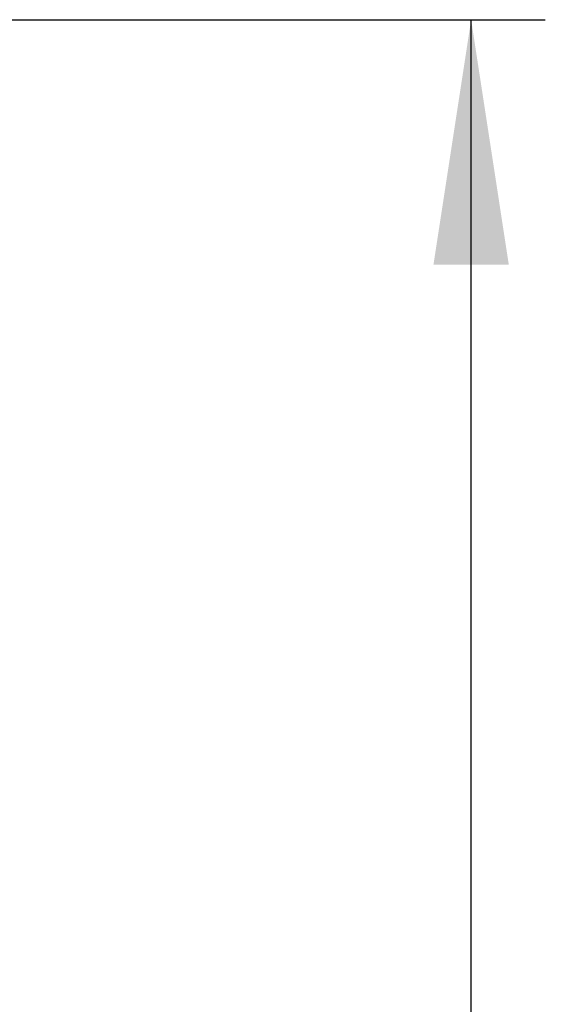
# Model space of a CAD drawing. Header units: millimetres. Extents: x 32 to 406, y 43 to 290.
# Tile 7 of 21: x 196 to 203, y 134 to 147. Entities that reach past the tile are written whole.
import ezdxf

# ---------------------------------------------------------------- set-up
doc = ezdxf.new("R2010")
doc.units = ezdxf.units.MM
doc.layers.add('FORMATO', color=179, linetype='Continuous')
doc.styles.add('SLDTEXTSTYLE0', font='TXT', dxfattribs={"width": 0.75})
doc.dimstyles.new('SLDDIMSTYLE2', dxfattribs={"dimtxt": 3.5, "dimasz": 3.302, "dimexe": 0, "dimexo": 0.0625, "dimgap": 0.875, "dimtad": 1, "dimdec": 3, "dimlfac": 0.833333, "dimrnd": 1e-09, "dimzin": 12, "dimdsep": 46, "dimtxsty": 'SLDTEXTSTYLE0', "dimsah": 1, "dimcen": 0.09, "dimadec": 0, "dimazin": 3, "dimtfac": 1, "dimtdec": 3, "dimtofl": 0, "dimtmove": 0, "dimatfit": 3, "dimfxl": 0, "dimfrac": 2, "dimtolj": 1, "dimtzin": 12, "dimarcsym": 0})

# ---------------------------------------------------------------- blocks, each defined once
blk = doc.blocks.new('_D_2')
at = {"layer": 'FORMATO'}
for p, q in [((175.653, 147.329), (203.325, 147.329)), ((202.325, 95.489), (202.325, 147.329)), ((175.653, 95.489), (203.325, 95.489)), ((202.325, 95.489), (202.325, 80.405))]:
    blk.add_line(p, q, dxfattribs=at)
for points in [[(202.325, 147.329), (201.817, 144.027), (202.833, 144.027)], [(202.325, 95.489), (202.833, 98.791), (201.817, 98.791)]]:
    blk.add_solid(points, dxfattribs=at)
at = {"layer": 'FORMATO', "insert": (197.814, 80.405), "char_height": 3.5, "attachment_point": 1, "rotation": 90, "style": 'SLDTEXTSTYLE0'}
blk.add_mtext('43,2', dxfattribs=at)

msp = doc.modelspace()

# ---------------------------------------------------------------- dimensions: what is measured, and where the dimension line sits
at = {"layer": 'FORMATO'}
dim = msp.add_linear_dim(base=(202.3253, 147.3292), p1=(174.6532, 95.4892), p2=(174.6532, 147.3292), angle=90, dimstyle='SLDDIMSTYLE2', dxfattribs=at)
dim.commit()
dim.dimension.update_dxf_attribs({"geometry": '_D_2', "text_midpoint": (202.3253, 84.9303), "dimtype": 160})

doc.saveas('drawing.dxf')
